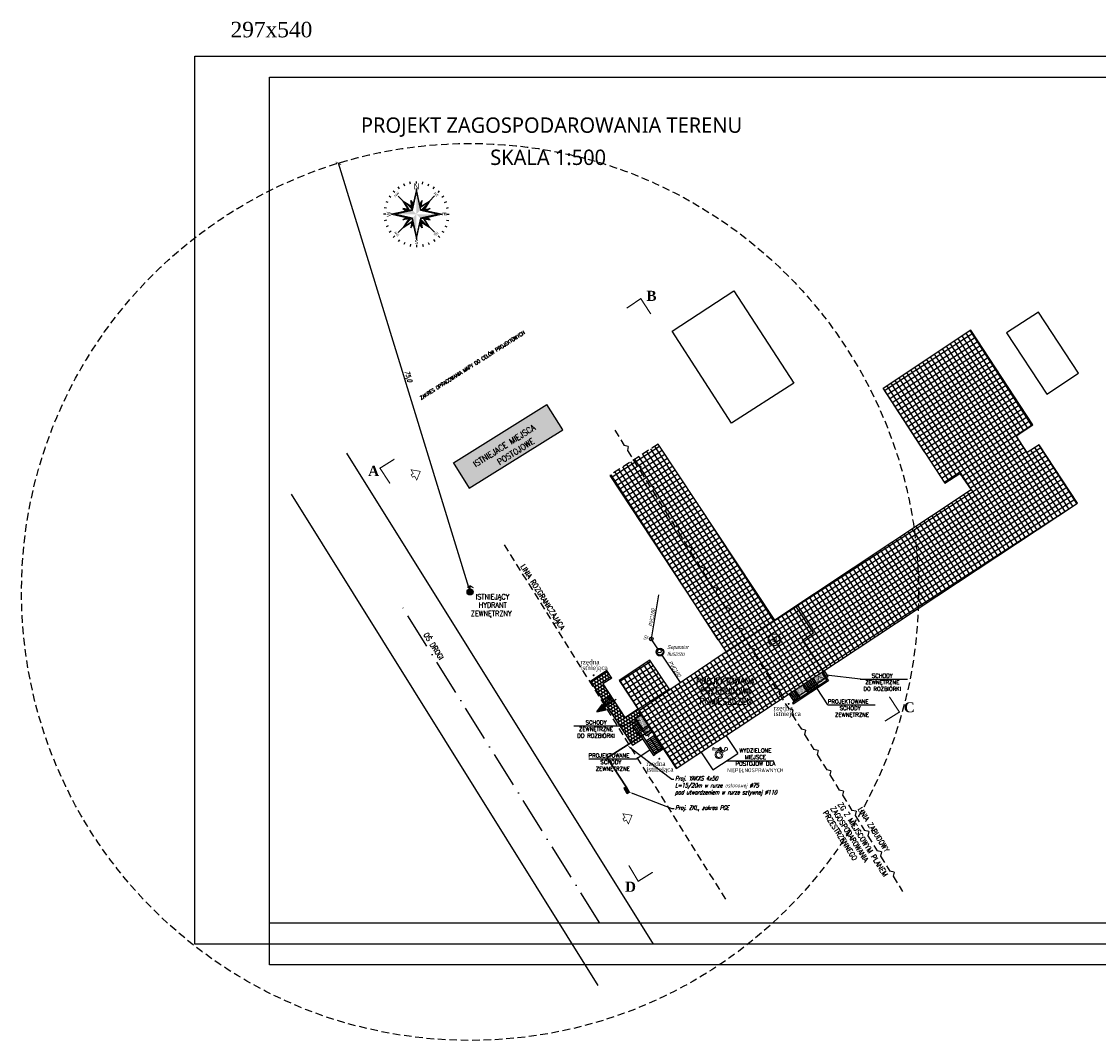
# Model space of a CAD drawing. Header units: millimetres. Extents: x 8403881 to 16807498, y 5682150 to 11364453.
# Tile 1 of 2: x 8403881 to 8404061, y 5682150 to 5682321. Entities that reach past the tile are written whole.
import ezdxf
from ezdxf import colors
from ezdxf.entities.mleader import LeaderData, LeaderLine
from ezdxf.enums import TextEntityAlignment as Align
from ezdxf.lldxf.tags import DXFTag
from ezdxf.math import Vec2, Vec3

# ---------------------------------------------------------------- set-up
doc = ezdxf.new("R2010")
doc.units = ezdxf.units.MM
doc.linetypes.add('ACAD_ISO10W100', pattern=[18, 12, -3, 0, -3])
doc.linetypes.add('DASHED2', pattern=[9.525, 6.35, -3.175])
doc.layers.get('0').update_dxf_attribs({"color": 197})
for name, color, linetype in [('a-biblioteka', 251, 'Continuous'), ('a-opis 1', 1, 'Continuous'), ('a-opis 4', 4, 'Continuous'), ('a-ramka', 6, 'Continuous'), ('a-schody', 3, 'Continuous'), ('a-stolarka okienna', 3, 'Continuous'), ('budynek projektowany', 6, 'Continuous'), ('mapa', 252, 'Continuous'), ('opis 1', 1, 'Continuous'), ('opis 2', 3, 'Continuous'), ('szraf', 8, 'Continuous'), ('teren utwardzony 1', 5, 'Continuous'), ('ZUD kan sanit', 34, 'Continuous'), ('ZUD woda', 150, 'Continuous')]:
    doc.layers.add(name, color=color, linetype=linetype)
doc.layers.add('a-pomocnicza', color=42, linetype='Continuous', plot=False)
doc.layers.add('pomocnicza', color=40, linetype='Continuous', plot=False)
for name, color, linetype, lineweight in [('biblioteka', 4, 'Continuous', 18), ('ele_kabel', 10, 'Continuous', 30), ('opis 4', 4, 'Continuous', 18)]:
    doc.layers.add(name, color=color, linetype=linetype, lineweight=lineweight)
doc.styles.add('APLUS', font='arial.ttf', dxfattribs={"width": 0.6})
doc.styles.add('IREK', font='simplex.shx', dxfattribs={"width": 0.8})
doc.styles.add('PRZEK1', font='times.ttf')
doc.styles.add('PRZEKRÓJ2', font='l_10646.ttf')
doc.styles.get("Standard").update_dxf_attribs({"font": 'romans.shx', "width": 0.7, "oblique": 15})
doc.styles.add('STYLE2', font='timesbd.ttf')
doc.styles.add('STYLE5', font='times.ttf', dxfattribs={"width": 1.2})
tags = doc.linetypes.add('DASHED', pattern=[0.75, 0.5, -0.25]).pattern_tags.tags
tags[6:7] = [DXFTag(74, 4), DXFTag(75, 0), DXFTag(340, '0'), DXFTag(46, 1.0), DXFTag(50, 0.0), DXFTag(44, 0.0), DXFTag(45, 0.0)]
tags[4:5] = [DXFTag(74, 4), DXFTag(75, 0), DXFTag(340, '0'), DXFTag(46, 1.0), DXFTag(50, 0.0), DXFTag(44, 0.0), DXFTag(45, 0.0)]
doc.dimstyles.new('ISO-25', dxfattribs={"dimscale": 0.3, "dimtxt": 2.5, "dimasz": 2.5, "dimexe": 1.25, "dimexo": 0.625, "dimtad": 1, "dimdec": 1, "dimzin": 1, "dimtxsty": 'Standard', "dimblk": 'ARCHTICK', "dimcen": 2.5, "dimadec": 0, "dimazin": 0, "dimtfac": 1, "dimtdec": 1, "dimtmove": 0, "dimatfit": 3, "dimldrblk": 'ARCHTICK', "dimfxl": 1, "dimarcsym": 0})
picture_1 = doc.add_image_def('image1.jpg', size_in_pixel=(4960, 3507))
pattern_1 = [(266.849272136, (0, 0), (0.0924884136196, -0.052788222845), [0, -0.09525])]

# ---------------------------------------------------------------- blocks, each defined once
blk = doc.blocks.new('SYMBOL N')
for p, q in [((0, 232.3), (0, 250)), ((-164.2, 164.3), (-176.7, 176.8)), ((-129.1, 193.2), (-138.9, 207.9)), ((-89.1, 214.5), (-95.9, 230.9)), ((-46, 227.7), (-49.5, 245.1)), ((-30.4, 30.4), (0, 167)), ((0, 186.9), (-29.3, 55.1)), ((0, 186.9), (0, 195.9)), ((29.3, 55), (0, 186.9)), ((0, 167), (30.4, 30.4)), ((45.4, 227.8), (48.8, 245.2)), ((88.7, 214.7), (95.5, 231.1)), ((128.6, 193.5), (138.3, 208.2)), ((164.3, 164.2), (176.8, 176.7)), ((-214.7, 88.7), (-231, 95.5)), ((-193.5, 128.5), (-208.2, 138.3)), ((-100, 100), (-138.1, 138.1)), ((-29.2, 55.1), (-100, 100.1)), ((-100, 100.1), (-55, 29.4)), ((-92.9, 93), (-52.7, 29.9)), ((-35.2, 58.8), (-43.2, 104.4)), ((-43.2, 104.4), (-24.3, 77.4)), ((-31.7, 56.6), (-37.9, 91.4)), ((-37.9, 91.4), (-25.2, 73.4)), ((-37.9, 91.4), (-27, 65.3)), ((-37.8, 91.5), (-27, 65.3)), ((43.4, 104.4), (24.4, 77.5)), ((38, 91.4), (25.3, 73.4)), ((38, 91.4), (27.1, 65.3)), ((38, 91.4), (27.1, 65.2)), ((29.3, 55), (100.1, 100)), ((29.8, 52.8), (93, 93)), ((31.8, 56.6), (38, 91.4)), ((35.3, 58.8), (43.4, 104.4)), ((100.1, 100), (55.1, 29.3)), ((100.1, 100), (138.2, 138.1)), ((193.2, 129.1), (207.9, 138.9)), ((214.5, 89.1), (230.9, 95.9)), ((-232.3, 0), (-250, 0)), ((-227.8, 45.4), (-245.2, 48.8)), ((-186.9, 0), (-195.8, 0)), ((-55, 29.3), (-186.9, 0)), ((-186.9, 0), (-55, -29.3)), ((-167, 0), (-30.4, 30.4)), ((-30.4, -30.4), (-167, 0)), ((-58.8, 35.3), (-104.4, 43.4)), ((-104.4, 43.4), (-77.5, 24.4)), ((-91.4, 38), (-65.3, 27.1)), ((-56.6, 31.8), (-91.4, 38)), ((-91.4, 38), (-73.4, 25.3)), ((-91.4, 38), (-65.2, 27.1)), ((-34, 34), (-55, 29.3)), ((-29.3, 55.1), (-34, 34)), ((34, 34), (29.3, 55)), ((30.4, 30.4), (167, 0)), ((167, 0), (30.4, -30.4)), ((55.1, 29.3), (34, 34)), ((186.9, 0), (55.1, 29.3)), ((55.1, -29.3), (186.9, 0)), ((56.6, 31.7), (91.4, 37.9)), ((58.8, 35.2), (104.4, 43.2)), ((91.4, 37.9), (65.3, 27)), ((91.4, 37.9), (73.4, 25.2)), ((104.4, 43.2), (77.4, 24.3)), ((186.9, 0), (195.9, 0)), ((227.7, 46), (245.1, 49.5)), ((232.3, 0), (250, 0)), ((-227.7, -46), (-245.1, -49.5)), ((-104.4, -43.4), (-77.5, -24.4)), ((-58.8, -35.3), (-104.4, -43.4)), ((-55, -29.3), (-100, -100.1)), ((-100, -100.1), (-29.3, -55.1)), ((-93, -93), (-29.8, -52.8)), ((-91.5, -37.8), (-65.3, -27)), ((-91.4, -38), (-73.4, -25.3)), ((-91.4, -38), (-65.3, -27.1)), ((-56.6, -31.8), (-91.4, -38)), ((-55, -29.3), (-34, -34)), ((-35.2, -58.8), (-43.2, -104.4)), ((-43.2, -104.4), (-24.3, -77.4)), ((-31.7, -56.6), (-37.9, -91.4)), ((-37.9, -91.4), (-27, -65.3)), ((-37.9, -91.4), (-27, -65.3)), ((-37.9, -91.4), (-25.2, -73.4)), ((-34, -34), (-29.3, -55.1)), ((0, -167), (-30.4, -30.4)), ((-29.3, -55.1), (0, -186.9)), ((30.4, -30.4), (0, -167)), ((0, -186.9), (29.3, -55)), ((43.4, -104.4), (24.4, -77.5)), ((38, -91.4), (25.3, -73.4)), ((37.9, -91.4), (27, -65.3)), ((38, -91.4), (27.1, -65.3)), ((29.3, -55), (34, -34)), ((100.1, -100), (29.4, -55)), ((31.8, -56.6), (38, -91.4)), ((34, -34), (55.1, -29.3)), ((35.3, -58.8), (43.4, -104.4)), ((52.9, -29.8), (93.1, -92.9)), ((55.1, -29.3), (100.1, -100)), ((56.6, -31.7), (91.4, -37.9)), ((58.8, -35.2), (104.4, -43.2)), ((91.4, -37.9), (65.3, -27)), ((91.4, -37.9), (73.4, -25.2)), ((104.4, -43.2), (77.4, -24.3)), ((227.9, -45.3), (245.2, -48.7)), ((-214.5, -89.1), (-230.9, -95.9)), ((-193.2, -129.1), (-207.9, -138.9)), ((-100, -100), (-138.1, -138.1)), ((100.1, -100), (138.2, -138.1)), ((193.6, -128.5), (208.3, -138.3)), ((214.8, -88.6), (231.1, -95.4)), ((-164.2, -164.3), (-176.7, -176.8)), ((-128.4, -193.5), (-138.2, -208.2)), ((-88.6, -214.7), (-95.4, -231)), ((-45.3, -227.8), (-48.7, -245.1)), ((0, -186.9), (0, -195.8)), ((0, -232.3), (0, -250)), ((46, -227.7), (49.5, -245.1)), ((89.1, -214.5), (95.9, -230.9)), ((129.1, -193.2), (138.9, -207.9)), ((164.3, -164.3), (176.8, -176.8))]:
    blk.add_line(p, q)
for points in [[(30.4, 30.4), (0, 167), (0, 0)], [(-33.9, 34), (-92.9, 93), (-29.7, 52.8)], [(-25.2, 73.4), (-37.8, 91.5), (-27, 65.3)], [(27.1, 65.2), (38, 91.4), (29.4, 55.1), (31.8, 56.7)], [(34, 34), (52.8, 29.8), (93, 93)], [(-30.4, 30.4), (-167, 0), (0, 0)], [(-65.2, 27.1), (-91.4, 38), (-55.1, 29.4), (-56.6, 31.8)], [(0, -167), (0, 0), (-30.4, -30.4)], [(30.4, -30.4), (167, 0), (0, 0)], [(73.4, 25.2), (91.4, 37.9), (65.3, 27)], [(-34, -34), (-93, -93), (-52.8, -29.8)], [(-73.4, -25.2), (-91.5, -37.8), (-65.3, -27)], [(-27, -65.3), (-37.9, -91.4), (-29.3, -55.1), (-31.7, -56.7)], [(25.2, -73.4), (37.9, -91.4), (27, -65.3)], [(93.1, -92.9), (34, -34), (29.9, -52.7)], [(65.3, -27), (91.4, -37.9), (55.1, -29.3), (56.7, -31.7)]]:
    blk.add_solid(points)
at = {"style": 'APLUS'}
for s, height, rotation, p in [('SW', 18.69, 45, (-149.8, 149.8)), ('NW', 18.69, 315, (149.8, 149.8)), ('S', 29.9, 270, (-211.8, 0)), ('N', 44.9, 270, (211.8, -0.7)), ('SE', 18.69, 135, (-149.8, -149.8)), ('NE', 18.69, 225, (149.8, -149.8)), ('E', 29.9, 180, (0, -211.8))]:
    blk.add_text(s, height=height, rotation=rotation, dxfattribs=at).set_placement(p, align=Align.MIDDLE)
blk.add_text('W', height=29.9, dxfattribs=at).set_placement((0, 211.8), align=Align.MIDDLE)
blk = doc.blocks.new('_ArchTick')
at = {"color": 0, "linetype": 'ByBlock', "const_width": 0.15}
blk.add_lwpolyline([(-0.5, -0.5), (0.5, 0.5)], dxfattribs=at)
blk = doc.blocks.new('*D7')
at = {"layer": 'a-biblioteka', "color": 0, "linetype": 'DASHED', "lineweight": -2, "ltscale": 0.2}
for p, q in [((8403934.34, 5682297.16), (8403934.7, 5682297.27)), ((8403956.37, 5682225.47), (8403956.73, 5682225.58))]:
    blk.add_line(p, q, dxfattribs=at)
at = {"layer": 'a-biblioteka', "color": 0, "lineweight": -2, "ltscale": 0.2}
blk.add_line((8403956.37, 5682225.47), (8403934.34, 5682297.16), dxfattribs=at)
at = {"layer": 'Defpoints', "color": 0, "linetype": 'DASHED2', "ltscale": 0.2}
for p in [(8403934.33, 5682297.16), (8403934.34, 5682297.16), (8403956.36, 5682225.47)]:
    blk.add_point(p, dxfattribs=at)
at = {"layer": 'a-biblioteka', "color": 0, "linetype": 'DASHED2', "lineweight": -2, "ltscale": 0.2, "xscale": 0.75, "yscale": 0.75, "zscale": 0.75}
for p, rotation in [((8403934.34, 5682297.16), 107.0843066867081), ((8403956.37, 5682225.47), 287.084306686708)]:
    blk.add_blockref('_ArchTick', p, dxfattribs=dict(at, rotation=rotation))
at = {"layer": 'a-biblioteka', "color": 0, "linetype": 'DASHED2', "ltscale": 0.2, "insert": (8403945.96, 5682261.5), "char_height": 0.75, "attachment_point": 5, "rotation": 287.0843}
blk.add_mtext('75,0', dxfattribs=at)
blk = doc.blocks.new('A$C5CF132D3')
at = {"layer": 'opis 2', "lineweight": 0}
for p, q in [((1.52, 1.64), (1.6, 2.43)), ((2.01, 2.39), (1.6, 2.43)), ((1.7, 1.5), (1.78, 2.21)), ((1.99, 2.19), (1.78, 2.21)), ((2.01, 2.39), (1.99, 2.19)), ((0.72, 1.35), (1.08, 1.48)), ((0.78, 1.18), (0.72, 1.35)), ((1.15, 0.16), (0.85, 0.99)), ((0.98, 1.23), (1.7, 1.5)), ((1.05, 1.03), (0.98, 1.23)), ((1.05, 1.03), (1.76, 1.29)), ((1.12, 0.84), (1.83, 1.1)), ((1.26, 0.45), (1.12, 0.84)), ((1.29, 1.56), (1.52, 1.64)), ((1.76, 1.29), (1.83, 1.1))]:
    blk.add_line(p, q, dxfattribs=at)
for centre, major_axis, start_param, end_param in [((0.65, 1.6), (0.598, -0.245), 0.319502, 5.425552), ((0.65, 1.6), (0.413, -0.169), 0.109339, 5.414846), ((1.38, 0.24), (0.226, -0.092), 3.878631, 8.771561)]:
    blk.add_ellipse(centre, major_axis=major_axis, ratio=1, start_param=start_param, end_param=end_param, dxfattribs=at)

msp = doc.modelspace()

# ---------------------------------------------------------------- hatches: boundary and pattern name
at = {"layer": 'ele_kabel'}
h = msp.add_hatch(color=256, dxfattribs=at)
h.dxf.hatch_style = 1
h.paths.add_polyline_path([(8403982.12, 5682192.66), (8403982.65, 5682191.78), (8403982.98, 5682191.98), (8403982.45, 5682192.86)])
at = {"layer": 'mapa'}
h = msp.add_hatch(dxfattribs=at)
h.set_pattern_fill('DOTS', color=256, scale=0.1, style=0)
h.paths.add_polyline_path([(8403953.57, 5682247.08), (8403956.21, 5682242.84), (8403971.86, 5682252.56), (8403969.23, 5682256.81)])
at = {"layer": 'opis 4'}
for points in [[(8403976.85, 5682211.56, 1), (8403977.2, 5682211.54, 1)], [(8404009.47, 5682206.77, 1), (8404009.82, 5682206.75, 1)], [(8403987.84, 5682197.58, 1), (8403988.19, 5682197.56, 1)]]:
    msp.add_hatch(color=256, dxfattribs=at).paths.add_polyline_path(points)
at = {"layer": 'szraf'}
h = msp.add_hatch(dxfattribs=at)
h.set_pattern_fill('NET', color=256, scale=0.25, angle=33, style=0)
h.paths.add_polyline_path([(8403986.4, 5682214.05), (8403981.28, 5682210.64), (8403984.63, 5682205.59), (8403984.75, 5682205.67), (8403989.75, 5682209.08)])
h.paths.add_polyline_path([(8403997.49, 5682225.39), (8403997.65, 5682226.08), (8403996.95, 5682226.24), (8403995.37, 5682228.78), (8403995.53, 5682229.47), (8403994.84, 5682229.63), (8403993.25, 5682232.17), (8403993.41, 5682232.87), (8403992.72, 5682233.02), (8403991.14, 5682235.56), (8403991.3, 5682236.26), (8403990.61, 5682236.41), (8403989.02, 5682238.95), (8403989.18, 5682239.65), (8403988.49, 5682239.8), (8403986.91, 5682242.34), (8403987.07, 5682243.04), (8403986.37, 5682243.19), (8403984.79, 5682245.73), (8403984.95, 5682246.43), (8403984.26, 5682246.58), (8403983.68, 5682247.51), (8403979.72, 5682244.94), (8403999.2, 5682215.45), (8404002.38, 5682217.55), (8404001.72, 5682218.61), (8404001.88, 5682219.3), (8404001.19, 5682219.46), (8403999.6, 5682222), (8403999.76, 5682222.69), (8403999.07, 5682222.85)])
h.paths.add_polyline_path([(8403987.83, 5682250.2), (8403983.68, 5682247.51), (8403984.26, 5682246.58), (8403984.95, 5682246.43), (8403984.79, 5682245.73), (8403986.37, 5682243.19), (8403987.07, 5682243.04), (8403986.91, 5682242.34), (8403988.49, 5682239.8), (8403989.18, 5682239.65), (8403989.02, 5682238.95), (8403990.61, 5682236.41), (8403991.3, 5682236.26), (8403991.14, 5682235.56), (8403992.72, 5682233.02), (8403993.41, 5682232.87), (8403993.25, 5682232.17), (8403994.84, 5682229.63), (8403995.53, 5682229.47), (8403995.37, 5682228.78), (8403996.95, 5682226.24), (8403997.65, 5682226.08), (8403997.49, 5682225.39), (8403999.07, 5682222.85), (8403999.76, 5682222.69), (8403999.6, 5682222), (8404001.19, 5682219.46), (8404001.88, 5682219.3), (8404001.72, 5682218.61), (8404002.38, 5682217.55), (8404007.28, 5682220.79)])
h.paths.add_polyline_path([(8404057.94, 5682240.32), (8404051.51, 5682250.08), (8404049.52, 5682248.79), (8404047.69, 5682251.55), (8404050.47, 5682253.42), (8404040.11, 5682269.26), (8404025.43, 5682259.51), (8404035.76, 5682243.67), (8404038.26, 5682245.3), (8404040.15, 5682242.53), (8404010.9, 5682223.14), (8404013.78, 5682218.62), (8404011.98, 5682217.42), (8404015.41, 5682212.22)])
h = msp.add_hatch(dxfattribs=at)
h.set_pattern_fill('NET', color=230, scale=0.25, angle=33, style=0)
h.paths.add_polyline_path([(8404015.45, 5682212.26), (8404012.01, 5682217.46), (8404013.82, 5682218.65), (8404010.94, 5682223.17), (8404007.32, 5682220.83), (8403999.24, 5682215.48), (8403989.81, 5682209.09), (8403984.55, 5682205.54), (8403990.86, 5682196)])
h = msp.add_hatch(dxfattribs=at)
h.set_pattern_fill('AR-B88', color=256, scale=0.0025, angle=33, style=0)
h.set_pattern_definition([(33, (0, 0), (-0.276676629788, 0.426044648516), []), (123, (0, 0), (-0.489698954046, 0.2877063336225), [0.508, -0.508])])
h.paths.add_polyline_path([(8403983.9, 5682204.37), (8403984.85, 5682204.99), (8403984.51, 5682205.51), (8403984.63, 5682205.59), (8403984.42, 5682205.91), (8403982.27, 5682204.48), (8403978.57, 5682210.08), (8403980.07, 5682211.06), (8403979.25, 5682212.31), (8403976.48, 5682210.52), (8403983.54, 5682199.83), (8403985.21, 5682200.93), (8403984.57, 5682201.91), (8403984.35, 5682201.76), (8403983.63, 5682202.86), (8403983.56, 5682202.96), (8403984.44, 5682203.55)])
h = msp.add_hatch(dxfattribs=at)
h.set_pattern_fill('DOTS', color=32, scale=0.06, angle=-93.1507, style=0)
h.set_pattern_definition(pattern_1)
h.paths.add_polyline_path([(8404016.24, 5682211.38), (8404015.6, 5682212.35), (8404010.5, 5682208.98), (8404011.17, 5682207.98)])
h = msp.add_hatch(color=256, dxfattribs=at)
h.dxf.hatch_style = 1
h.paths.add_polyline_path([(8403977.57, 5682205.45), (8403979.1, 5682205.76), (8403978.53, 5682206.69)])
h = msp.add_hatch(dxfattribs=at)
h.set_pattern_fill('DOTS', color=32, scale=0.06, angle=-93.1507, style=0)
h.set_pattern_definition(pattern_1)
h.paths.add_polyline_path([(8403984.85, 5682204.99), (8403983.9, 5682204.37), (8403984.44, 5682203.55), (8403985.88, 5682201.42), (8403986.8, 5682202.05)])
at = {"layer": 'ZUD woda', "linetype": 'Continuous'}
h = msp.add_hatch(color=256, dxfattribs=at)
h.dxf.hatch_style = 1
edge = h.paths.add_edge_path()
edge.add_ellipse((8403956.36, 5682225.47), major_axis=(-0.354, 0.354), ratio=1, start_angle=0, end_angle=360)

# ---------------------------------------------------------------- linework, layer by layer
at = {"layer": 'a-biblioteka', "linetype": 'DASHED2', "ltscale": 0.2}
msp.add_circle((8403956.36, 5682225.47), 75, dxfattribs=at)
at = {"layer": 'a-ramka', "color": 7, "ltscale": 0.5}
for points in [[(8403910.33, 5682315.06), (8404180.33, 5682315.06), (8404180.33, 5682166.56), (8403910.33, 5682166.56)], [(8403922.83, 5682311.56), (8404176.83, 5682311.56), (8404176.83, 5682170.06), (8403922.83, 5682170.06)]]:
    msp.add_lwpolyline(points, close=True, dxfattribs=at)
at = {"layer": 'a-schody'}
for p, q in [((8404011.95, 5682209.94), (8404012.83, 5682208.6)), ((8404012.2, 5682210.1), (8404013.03, 5682208.85)), ((8404012.39, 5682209.27), (8404012.2, 5682210.1)), ((8404014.14, 5682210.43), (8404012.39, 5682209.27)), ((8404012.45, 5682210.27), (8404013.28, 5682209.01)), ((8404012.7, 5682210.43), (8404013.53, 5682209.18)), ((8404012.95, 5682210.6), (8404013.78, 5682209.34)), ((8404013.2, 5682210.76), (8404014.03, 5682209.51)), ((8404013.45, 5682210.93), (8404014.28, 5682209.68)), ((8404013.7, 5682211.09), (8404014.58, 5682209.76)), ((8404014.3, 5682209.63), (8404014.33, 5682209.59)), ((8404009.68, 5682208.44), (8404010.56, 5682207.1)), ((8404009.93, 5682208.6), (8404010.76, 5682207.35)), ((8404010.12, 5682207.77), (8404009.93, 5682208.6)), ((8404011.12, 5682208.43), (8404010.12, 5682207.77)), ((8404010.12, 5682207.77), (8404010.81, 5682207.27)), ((8404010.18, 5682208.77), (8404011.01, 5682207.52)), ((8404010.43, 5682208.93), (8404011.26, 5682207.68)), ((8404010.68, 5682209.1), (8404011.56, 5682207.76)), ((8404012.39, 5682209.27), (8404013.07, 5682208.76)), ((8404013.05, 5682208.81), (8404013.08, 5682208.77)), ((8404013.3, 5682208.97), (8404013.33, 5682208.93)), ((8404013.55, 5682209.14), (8404013.58, 5682209.1)), ((8404013.8, 5682209.3), (8404013.83, 5682209.26)), ((8404014.05, 5682209.47), (8404014.08, 5682209.43)), ((8404010.78, 5682207.31), (8404010.81, 5682207.27)), ((8404011.03, 5682207.47), (8404011.06, 5682207.43)), ((8404011.28, 5682207.64), (8404011.31, 5682207.6)), ((8403987.19, 5682201.46), (8403985.77, 5682200.52)), ((8403987.27, 5682201.15), (8403985.94, 5682200.27)), ((8403987.44, 5682200.9), (8403986.1, 5682200.02)), ((8403987.6, 5682200.65), (8403986.27, 5682199.77)), ((8403986.48, 5682200.99), (8403987.97, 5682198.73)), ((8403987.36, 5682201.21), (8403987.32, 5682201.18)), ((8403987.52, 5682200.96), (8403987.48, 5682200.93)), ((8403987.69, 5682200.7), (8403987.65, 5682200.68)), ((8403987.77, 5682200.4), (8403986.43, 5682199.52)), ((8403987.93, 5682200.15), (8403986.6, 5682199.27)), ((8403988.1, 5682199.9), (8403986.77, 5682199.02)), ((8403988.27, 5682199.65), (8403986.93, 5682198.77)), ((8403988.43, 5682199.4), (8403987.1, 5682198.52)), ((8403987.97, 5682198.73), (8403987.1, 5682198.52)), ((8403988.68, 5682199.2), (8403987.26, 5682198.27)), ((8403987.85, 5682200.45), (8403987.81, 5682200.43)), ((8403988.51, 5682199.45), (8403987.97, 5682198.73)), ((8403988.02, 5682200.2), (8403987.98, 5682200.18)), ((8403988.18, 5682199.95), (8403988.14, 5682199.93)), ((8403988.35, 5682199.7), (8403988.31, 5682199.68)), ((8403988.51, 5682199.45), (8403988.47, 5682199.43))]:
    msp.add_line(p, q, dxfattribs=at)
for points in [[(8404014.55, 5682209.8), (8404012.8, 5682208.64), (8404012.77, 5682208.68), (8404014.53, 5682209.84)], [(8404011.53, 5682207.8), (8404010.53, 5682207.14), (8404010.51, 5682207.18), (8404011.51, 5682207.85)], [(8403987.15, 5682201.43), (8403987.11, 5682201.4), (8403988.6, 5682199.15), (8403988.64, 5682199.18)]]:
    msp.add_lwpolyline(points, close=True, dxfattribs=at)
at = {"layer": 'a-stolarka okienna', "linetype": 'DASHED', "lineweight": 25, "ltscale": 20}
for p, q in [((8403983.9, 5682204.37), (8403984.85, 5682204.99)), ((8403984.44, 5682203.55), (8403983.9, 5682204.37)), ((8403984.1, 5682204.33), (8403984.93, 5682204.88)), ((8403985.29, 5682202.52), (8403984.1, 5682204.33)), ((8403984.44, 5682203.55), (8403983.56, 5682202.96)), ((8403983.63, 5682202.86), (8403983.56, 5682202.96)), ((8403984.63, 5682203.52), (8403983.63, 5682202.86)), ((8403983.63, 5682202.86), (8403984.35, 5682201.76)), ((8403983.88, 5682203.03), (8403984.54, 5682202.03)), ((8403983.96, 5682202.36), (8403984.96, 5682203.02)), ((8403984.13, 5682203.19), (8403984.79, 5682202.19)), ((8403984.38, 5682203.36), (8403985.04, 5682202.36)), ((8403984.96, 5682203.02), (8403984.38, 5682203.36)), ((8403984.96, 5682203.02), (8403985.04, 5682202.36)), ((8403984.5, 5682202.01), (8403984.29, 5682201.86)), ((8403984.57, 5682201.91), (8403984.35, 5682201.76))]:
    msp.add_line(p, q, dxfattribs=at)
at = {"layer": 'biblioteka', "color": 6, "const_width": 0.115}
for points in [[(8403946.74, 5682244.65), (8403947.09, 5682244.84), (8403947.45, 5682244.2), (8403948.04, 5682245.64), (8403946.51, 5682245.9), (8403946.86, 5682245.26), (8403946.51, 5682245.07)], [(8404015.29, 5682210.6), (8404015.15, 5682210.8), (8404015.52, 5682211.04), (8404014.62, 5682211.32), (8404014.54, 5682210.38), (8404014.91, 5682210.63), (8404015.04, 5682210.43)], [(8403985.79, 5682201.47), (8403985.99, 5682201.6), (8403986.23, 5682201.24), (8403986.51, 5682202.14), (8403985.57, 5682202.21), (8403985.82, 5682201.85), (8403985.62, 5682201.71)], [(8403982.15, 5682187.13), (8403982.5, 5682187.32), (8403982.85, 5682186.68), (8403983.45, 5682188.12), (8403981.92, 5682188.38), (8403982.27, 5682187.74), (8403981.92, 5682187.55)]]:
    msp.add_lwpolyline(points, close=True, dxfattribs=at)
at = {"layer": 'budynek projektowany'}
for p, q in [((8403990.15, 5682269.09), (8404000.49, 5682275.85)), ((8404000.49, 5682275.85), (8404010.5, 5682260.4)), ((8404051.4, 5682272.24), (8404046.06, 5682268.81)), ((8404058.1, 5682262.06), (8404051.4, 5682272.24)), ((8404000.09, 5682253.67), (8403990.15, 5682269.09)), ((8404040.11, 5682269.26), (8404025.43, 5682259.51)), ((8404050.47, 5682253.42), (8404040.11, 5682269.26)), ((8404046.06, 5682268.81), (8404052.81, 5682258.57)), ((8404052.81, 5682258.57), (8404058.1, 5682262.06)), ((8404010.5, 5682260.4), (8404000.09, 5682253.67)), ((8404025.43, 5682259.51), (8404035.76, 5682243.67)), ((8404047.69, 5682251.55), (8404050.47, 5682253.42)), ((8404049.52, 5682248.79), (8404047.69, 5682251.55)), ((8404007.31, 5682220.75), (8403987.83, 5682250.2)), ((8404051.51, 5682250.08), (8404049.52, 5682248.79)), ((8404057.94, 5682240.32), (8404051.51, 5682250.08)), ((8403979.72, 5682244.94), (8403999.2, 5682215.45)), ((8404035.76, 5682243.67), (8404038.26, 5682245.3)), ((8404038.26, 5682245.3), (8404040.15, 5682242.53)), ((8404040.15, 5682242.53), (8404007.31, 5682220.75)), ((8403990.81, 5682195.97), (8404057.94, 5682240.32)), ((8404013.78, 5682218.62), (8404010.86, 5682223.11)), ((8404007.31, 5682220.75), (8403999.2, 5682215.45)), ((8404011.98, 5682217.42), (8404013.78, 5682218.62)), ((8404015.41, 5682212.22), (8404011.98, 5682217.42)), ((8403999.2, 5682215.45), (8403989.75, 5682209.08)), ((8403986.4, 5682214.05), (8403981.28, 5682210.64)), ((8403989.75, 5682209.08), (8403986.4, 5682214.05)), ((8403981.28, 5682210.64), (8403984.63, 5682205.59)), ((8403989.75, 5682209.08), (8403984.63, 5682205.59)), ((8403984.63, 5682205.59), (8403984.51, 5682205.51)), ((8403984.51, 5682205.51), (8403990.81, 5682195.97))]:
    msp.add_line(p, q, dxfattribs=at)
at = {"layer": 'ele_kabel', "linetype": 'DASHED'}
msp.add_lwpolyline([(8403986.59, 5682202.37), (8403979.32, 5682197.72), (8403982.45, 5682192.86)], dxfattribs=at)
at = {"layer": 'ele_kabel'}
msp.add_lwpolyline([(8403982.45, 5682192.86), (8403982.98, 5682191.98), (8403982.65, 5682191.78), (8403982.12, 5682192.66)], close=True, dxfattribs=at)
at = {"layer": 'opis 1', "const_width": 0.2}
for points in [[(8403982.56, 5682272.93), (8403984.92, 5682274.52), (8403986.59, 5682271.95)], [(8403943.72, 5682247.68), (8403941.3, 5682246.17), (8403942.98, 5682243.6)], [(8404025.73, 5682203.86), (8404028.16, 5682205.38), (8404026.48, 5682207.95)], [(8403986.91, 5682178.6), (8403984.49, 5682177.09), (8403982.91, 5682179.73)]]:
    msp.add_lwpolyline(points, dxfattribs=at)
at = {"layer": 'opis 1'}
msp.add_circle((8404007.25, 5682217.47), 1, dxfattribs=at)
at = {"layer": 'opis 2', "color": 14, "linetype": 'DASHED2', "ltscale": 0.2}
for p, q in [((8403980.55, 5682252.52), (8403982.14, 5682249.98)), ((8403987.83, 5682250.2), (8403979.72, 5682244.94)), ((8403982.83, 5682249.82), (8403982.14, 5682249.98)), ((8403982.83, 5682249.82), (8403982.67, 5682249.12)), ((8403982.67, 5682249.12), (8403984.26, 5682246.58)), ((8403984.95, 5682246.43), (8403984.26, 5682246.58)), ((8403984.95, 5682246.43), (8403984.79, 5682245.73)), ((8403984.79, 5682245.73), (8403986.37, 5682243.19)), ((8403987.07, 5682243.04), (8403986.37, 5682243.19)), ((8403987.07, 5682243.04), (8403986.91, 5682242.34)), ((8403986.91, 5682242.34), (8403988.49, 5682239.8)), ((8403989.18, 5682239.65), (8403988.49, 5682239.8)), ((8403989.18, 5682239.65), (8403989.02, 5682238.95)), ((8403989.02, 5682238.95), (8403990.61, 5682236.41)), ((8403991.3, 5682236.26), (8403990.61, 5682236.41)), ((8403991.3, 5682236.26), (8403991.14, 5682235.56)), ((8403991.14, 5682235.56), (8403992.72, 5682233.02)), ((8403999.12, 5682174.1), (8403961.86, 5682233.79)), ((8403993.41, 5682232.87), (8403992.72, 5682233.02)), ((8403993.41, 5682232.87), (8403993.25, 5682232.17)), ((8403993.25, 5682232.17), (8403994.84, 5682229.63)), ((8403995.53, 5682229.47), (8403994.84, 5682229.63)), ((8403995.53, 5682229.47), (8403995.37, 5682228.78)), ((8403995.37, 5682228.78), (8403996.95, 5682226.24)), ((8403997.65, 5682226.08), (8403996.95, 5682226.24)), ((8403997.65, 5682226.08), (8403997.49, 5682225.39)), ((8403997.49, 5682225.39), (8403999.07, 5682222.85)), ((8403999.76, 5682222.69), (8403999.07, 5682222.85)), ((8403999.76, 5682222.69), (8403999.6, 5682222)), ((8403999.6, 5682222), (8404001.19, 5682219.46)), ((8404001.88, 5682219.3), (8404001.19, 5682219.46)), ((8404001.88, 5682219.3), (8404001.72, 5682218.61)), ((8404001.72, 5682218.61), (8404003.3, 5682216.07)), ((8404004, 5682215.91), (8404003.3, 5682216.07)), ((8404004, 5682215.91), (8404003.83, 5682215.22)), ((8404003.83, 5682215.22), (8404005.42, 5682212.68)), ((8404006.11, 5682212.52), (8404005.42, 5682212.68)), ((8404006.11, 5682212.52), (8404005.95, 5682211.83)), ((8404005.95, 5682211.83), (8404007.53, 5682209.29)), ((8404008.23, 5682209.13), (8404007.53, 5682209.29)), ((8404008.23, 5682209.13), (8404008.07, 5682208.44)), ((8404008.07, 5682208.44), (8404009.65, 5682205.9)), ((8404010.34, 5682205.74), (8404009.65, 5682205.9)), ((8404010.34, 5682205.74), (8404010.18, 5682205.05)), ((8404010.18, 5682205.05), (8404011.77, 5682202.51)), ((8404012.46, 5682202.35), (8404011.77, 5682202.51)), ((8404012.46, 5682202.35), (8404012.3, 5682201.66)), ((8404012.3, 5682201.66), (8404013.88, 5682199.12)), ((8404014.58, 5682198.96), (8404013.88, 5682199.12)), ((8404014.58, 5682198.96), (8404014.42, 5682198.27)), ((8404014.42, 5682198.27), (8404016, 5682195.73)), ((8404016.69, 5682195.57), (8404016, 5682195.73)), ((8404016.69, 5682195.57), (8404016.53, 5682194.88)), ((8404016.53, 5682194.88), (8404018.11, 5682192.34)), ((8404018.81, 5682192.18), (8404018.11, 5682192.34)), ((8404018.81, 5682192.18), (8404018.65, 5682191.49)), ((8404018.65, 5682191.49), (8404020.23, 5682188.95)), ((8404020.92, 5682188.79), (8404020.23, 5682188.95)), ((8404020.92, 5682188.79), (8404020.76, 5682188.1)), ((8404020.76, 5682188.1), (8404022.35, 5682185.56)), ((8404023.04, 5682185.4), (8404022.35, 5682185.56)), ((8404023.04, 5682185.4), (8404022.88, 5682184.71)), ((8404022.88, 5682184.71), (8404024.46, 5682182.17)), ((8404025.16, 5682182.01), (8404024.46, 5682182.17)), ((8404025.16, 5682182.01), (8404025, 5682181.31)), ((8404025, 5682181.31), (8404026.58, 5682178.78)), ((8404027.27, 5682178.62), (8404026.58, 5682178.78)), ((8404027.27, 5682178.62), (8404027.11, 5682177.92)), ((8404027.11, 5682177.92), (8404028.7, 5682175.39))]:
    msp.add_line(p, q, dxfattribs=at)
at = {"layer": 'opis 2'}
for p, q in [((8403977.57, 5682205.45), (8403978.53, 5682206.69)), ((8403978.53, 5682206.69), (8403979.1, 5682205.76)), ((8403980.8, 5682207.46), (8403978.82, 5682206.22)), ((8403977.57, 5682205.45), (8403979.1, 5682205.76))]:
    msp.add_line(p, q, dxfattribs=at)
at = {"layer": 'pomocnicza'}
for p, q in [((8403987.05, 5682166.56), (8403935.78, 5682248.7)), ((8403977.76, 5682159.65), (8403926.49, 5682241.8))]:
    msp.add_line(p, q, dxfattribs=at)
at = {"layer": 'szraf', "color": 3, "linetype": 'ACAD_ISO10W100', "ltscale": 0.5}
msp.add_line((8403978.07, 5682170.06), (8403944.9, 5682223.2), dxfattribs=at)
at = {"layer": 'szraf', "color": 32}
for p, q in [((8404011.17, 5682207.98), (8404016.24, 5682211.38)), ((8404016.24, 5682211.38), (8404015.6, 5682212.35)), ((8404010.5, 5682208.98), (8404011.17, 5682207.98)), ((8403985.88, 5682201.42), (8403984.44, 5682203.55)), ((8403986.8, 5682202.05), (8403985.88, 5682201.42))]:
    msp.add_line(p, q, dxfattribs=at)
at = {"layer": 'szraf', "color": 230}
for p, q in [((8404021.64, 5682210.9), (8404015.9, 5682211.58)), ((8404021.61, 5682210.9), (8404029.52, 5682210.9)), ((8404016.22, 5682206.58), (8404014.39, 5682209.34)), ((8404016.22, 5682206.58), (8404024.13, 5682206.58)), ((8403981.66, 5682203.07), (8403984.82, 5682204.11)), ((8403973.74, 5682203.07), (8403981.66, 5682203.07)), ((8403984.14, 5682197.55), (8403986.44, 5682199.07)), ((8403976.23, 5682197.55), (8403984.14, 5682197.55)), ((8403999.23, 5682197.25), (8404007.14, 5682197.25))]:
    msp.add_line(p, q, dxfattribs=at)
at = {"layer": 'teren utwardzony 1', "linetype": 'DASHED', "ltscale": 2}
for p, q in [((8403953.57, 5682247.08), (8403969.23, 5682256.81)), ((8403971.86, 5682252.56), (8403969.23, 5682256.81)), ((8403956.21, 5682242.84), (8403971.86, 5682252.56)), ((8403953.56, 5682247.09), (8403956.2, 5682242.84)), ((8403999.16, 5682201.49), (8404001.14, 5682198.48)), ((8403994.98, 5682198.73), (8403996.97, 5682195.73)), ((8403996.97, 5682195.73), (8404001.14, 5682198.48))]:
    msp.add_line(p, q, dxfattribs=at)
at = {"layer": 'teren utwardzony 1'}
for p, q in [((8403979.25, 5682212.31), (8403976.48, 5682210.52)), ((8403980.07, 5682211.06), (8403979.25, 5682212.31)), ((8404015.12, 5682212.03), (8404016, 5682210.69)), ((8404015.32, 5682212.16), (8404016.33, 5682210.63)), ((8403976.48, 5682210.52), (8403983.54, 5682199.83)), ((8403980.07, 5682211.06), (8403978.57, 5682210.08)), ((8403978.57, 5682210.08), (8403982.27, 5682204.48)), ((8404016, 5682210.69), (8404010.27, 5682206.91)), ((8404016.33, 5682210.63), (8404010.4, 5682206.71)), ((8403982.27, 5682204.48), (8403984.42, 5682205.91)), ((8404010.27, 5682206.91), (8404010.4, 5682206.71)), ((8403986.12, 5682203.07), (8403984.5, 5682202.01)), ((8403986.25, 5682202.87), (8403984.64, 5682201.81)), ((8403983.54, 5682199.83), (8403985.21, 5682200.93)), ((8403984.5, 5682202.01), (8403987.06, 5682198.13)), ((8403984.84, 5682201.94), (8403987.26, 5682198.27)), ((8403987.06, 5682198.13), (8403987.26, 5682198.27))]:
    msp.add_line(p, q, dxfattribs=at)
at = {"layer": 'ZUD kan sanit'}
for p, q in [((8403987.88, 5682224.97), (8403986.66, 5682217.61)), ((8403987.77, 5682215.96), (8403986.66, 5682217.61)), ((8403991.57, 5682210.31), (8403988.5, 5682214.88))]:
    msp.add_line(p, q, dxfattribs=at)
for centre, radius in [((8403986.66, 5682217.61), 0.3), ((8403988.14, 5682215.41), 0.65), ((8403988.14, 5682215.41), 0.5), ((8403988.03, 5682215.58), 0.3)]:
    msp.add_circle(centre, radius, dxfattribs=at)
at = {"layer": 'ZUD woda', "linetype": 'Continuous'}
for p, q in [((8403956.39, 5682226.47), (8403955.88, 5682226.23)), ((8403956.37, 5682225.97), (8403956.39, 5682226.47)), ((8403956.39, 5682226.47), (8403956.88, 5682226.2))]:
    msp.add_line(p, q, dxfattribs=at)
msp.add_ellipse((8403956.36, 5682225.47), major_axis=(-0.354, 0.354), ratio=1, start_param=2.356194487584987, end_param=8.639379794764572, dxfattribs=at)

# ---------------------------------------------------------------- block references
at = {"layer": 'a-biblioteka', "xscale": 0.02198400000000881, "yscale": 0.02198400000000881, "zscale": 0.02198400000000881, "rotation": 90.11089686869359}
msp.add_blockref('SYMBOL N', (8403947.4, 5682288.64), dxfattribs=at)
at = {"layer": 'opis 2', "rotation": 101.1302737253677}
msp.add_blockref('A$C5CF132D3', (8403999.67, 5682197.91), dxfattribs=at)

# ---------------------------------------------------------------- texts
at = {"layer": 'a-opis 1', "style": 'IREK', "width": 0.9}
msp.add_text('III', height=0.799, dxfattribs=at).set_placement((8404006.92, 5682217.13))
at = {"layer": 'a-opis 4', "style": 'IREK', "width": 0.9}
msp.add_text('ZAKRES OPRACOWANIA MAPY DO CELÓW PROJEKTOWYCH', height=0.605, rotation=32.4957, dxfattribs=at).set_placement((8403948.21, 5682257.58))
at = {"layer": 'a-pomocnicza', "style": 'PRZEK1'}
msp.add_text('297x540', height=2.587, dxfattribs=at).set_placement((8403916.31, 5682318.22))
at = {"layer": 'opis 1', "ltscale": 2, "style": 'PRZEKRÓJ2'}
msp.add_text('PROJEKT ZAGOSPODAROWANIA TERENU', height=2.5701, dxfattribs=at).set_placement((8403938.11, 5682302.25))
msp.add_text('SKALA 1:500', height=2.5701, dxfattribs=at).set_placement((8403969.42, 5682296.87), align=Align.CENTER)
at = {"layer": 'opis 1', "style": 'STYLE2'}
for s, p in [('B', (8403985.85, 5682274.15)), ('A', (8403939.32, 5682244.88)), ('C', (8404028.9, 5682205.34)), ('D', (8403982.27, 5682175.34))]:
    msp.add_text(s, height=1.68, dxfattribs=at).set_placement(p)
at = {"layer": 'opis 1', "color": 162, "style": 'IREK', "width": 0.9}
for s, height, p in [('PROJEKTOWANA', 1.0542, (8403994.17, 5682210.04)), ('POMIESZCZEŃ', 1.0542, (8403994.72, 5682206.67)), ('PRZEBUDOWA', 1.054, (8403994.85, 5682208.37))]:
    msp.add_text(s, height=height, dxfattribs=at).set_placement(p)
at = {"layer": 'opis 2', "ltscale": 0.5, "style": 'IREK', "width": 0.9}
for s, p in [('ISTNIEJACE MIEJSCA ', (8403957.31, 5682246.32)), ('POSTOJOWE', (8403961.32, 5682246.67))]:
    msp.add_text(s, height=1, rotation=32.2153, dxfattribs=at).set_placement(p)
at = {"layer": 'opis 2', "color": 14, "linetype": 'DASHED2', "ltscale": 0.1, "style": 'IREK', "width": 0.9}
for s, height, p in [('LINIA ROZGRANICZAJĄCA', 0.8785, (8403964.76, 5682229.74)), ('OŚ DROGI', 0.878, (8403948.54, 5682218.34)), ('ZG Z MIEJSCOWYM PLANEM ', 0.8785, (8404017.83, 5682189.96)), ('PRZESTRZENNEGO', 0.8785, (8404015.33, 5682188.55)), ('ZAGOSPODAROWANIA ', 0.8785, (8404016.6, 5682189.27)), ('LINIA ZABUDOWY', 0.8785, (8404021.17, 5682189.14))]:
    msp.add_text(s, height=height, rotation=302.3415, dxfattribs=at).set_placement(p)
at = {"layer": 'opis 2', "style": 'IREK', "width": 0.9}
msp.add_text('2%%%', height=0.726, rotation=31.8531, dxfattribs=at).set_placement((8403979.15, 5682206.83))
at = {"layer": 'opis 4', "style": 'STYLE5'}
for s, p in [('rzędna ', (8403974.81, 5682213.36)), ('istniejąca', (8403974.83, 5682212.4)), ('rzędna ', (8404007.12, 5682205.68)), ('istniejąca', (8404007.14, 5682204.72)), ('rzędna ', (8403985.84, 5682196.38)), ('istniejąca', (8403985.85, 5682195.42))]:
    msp.add_text(s, height=0.789, dxfattribs=at).set_placement(p)
at = {"layer": 'szraf', "color": 230, "char_height": 0.66, "width": 8.7829, "attachment_point": 1, "style": 'IREK'}
for s, insert in [('\\pxqc;{\\W1;SCHODY ZEWNĘTRZNE\\PDO ROZBIÓRKI}', (8404020.91, 5682211.79)), ('\\pxi-3,l4,ql,t4;{\\W1;PROJEKTOWANE SCHODY \\P\\pqc;ZEWNĘTRZNE}', (8404015.53, 5682207.47)), ('\\pxqc;{\\W1;SCHODY ZEWNĘTRZNE\\PDO ROZBIÓRKI}', (8403973.05, 5682203.96)), ('\\pxi1.6822e-016,l1,qc,t1;{\\W1;WYDZIELONE MIEJSCE POSTOJOW DLA NIEPEŁNOSPRAWNYCH}', (8403999.36, 5682199.29)), ('\\pxi-3,l4,ql,t4;{\\W1;PROJEKTOWANE SCHODY \\P\\pqc;ZEWNĘTRZNE}', (8403975.53, 5682198.44))]:
    msp.add_mtext(s, dxfattribs=dict(at, insert=insert))
at = {"layer": 'ZUD kan sanit', "char_height": 0.66, "width": 2.2379, "attachment_point": 1}
for insert, rotation in [((8403986.21, 5682219.73), 80.5275), ((8403990, 5682214.05), 303.9586)]:
    msp.add_mtext('{\\fArial|b0|i0|c238|p34;PVC160}', dxfattribs=dict(at, insert=insert, rotation=rotation))
for s, insert in [('{\\fArial|b0|i0|c238|p34;Sr}', (8403985.3, 5682218.2)), ('{\\fArial|b0|i0|c238|p34;Separator\\Ptłuszczu}', (8403989.32, 5682216.57))]:
    msp.add_mtext(s, dxfattribs=dict(at, insert=insert))
at = {"layer": 'ZUD woda', "linetype": 'Continuous', "style": 'IREK', "width": 0.9}
for s, p in [('ISTNIEJĄCY', (8403957.3, 5682224.23)), ('ZEWNĘTRZNY', (8403956.5, 5682221.43)), ('HYDRANT', (8403957.83, 5682222.83))]:
    msp.add_text(s, height=0.878, dxfattribs=at).set_placement(p)

# ---------------------------------------------------------------- dimensions: what is measured, and where the dimension line sits
at = {"layer": 'a-biblioteka', "linetype": 'DASHED2', "ltscale": 0.2}
dim = msp.add_aligned_dim(p1=(8403956.36, 5682225.47), p2=(8403934.33, 5682297.16), distance=-0.01, dimstyle='ISO-25', override={"dimfxl": 10, "dimfxlon": 1}, dxfattribs=at)
dim.commit()
dim.dimension.update_dxf_attribs({"geometry": '*D7', "text_midpoint": (8403945.96, 5682261.5)})

# ---------------------------------------------------------------- pictures from other files: only their frames are drawn
at = {"layer": 'mapa'}
image = msp.add_image(picture_1, insert=(8403922.83, 5682163.1), size_in_units=(209.97, 148.46), dxfattribs=at)
image.dxf.flags = 7

# ---------------------------------------------------------------- leaders
at = {"layer": 'ele_kabel'}
ml = msp.add_multileader_mtext('Standard', dxfattribs=at)
ml.set_content('Proj. YAKXS 4x50\\P\\A1;L=15/20m w rurze osłonowej %%C75\\Ppod utwardzeniem w rurze sztywnej %%C110', color=256)
ml.set_leader_properties()
ml.build(insert=Vec2(0, 0))
ml.multileader.update_dxf_attribs({"has_text_frame": 1, "text_right_attachment_type": 6, "dogleg_length": 0.36, "arrow_head_size": 0.7})
ctx = ml.context
ctx.base_point, ctx.char_height, ctx.arrow_head_size, ctx.landing_gap_size, ctx.plane_origin = Vec3(8403990.45, 5682194.18), 0.7, 0.7, 0.2, Vec3(8403982.62, 5682199.83)
ctx.right_attachment = 6
notes = []
notes.append((ctx, [(0, (1, 1, 0), (8403990.09, 5682194.18), (1, 0), 0.36, [(0, [(8403982.62, 5682199.83)], 256, [])])]))
ctx.mtext.insert = Vec3(8403990.65, 5682194.64)
ml = msp.add_multileader_mtext('Standard', dxfattribs=at)
ml.set_content('Proj. ZKL, zakres PGE', color=256)
ml.set_leader_properties()
ml.build(insert=Vec2(0, 0))
ml.multileader.update_dxf_attribs({"has_text_frame": 1, "text_right_attachment_type": 6, "dogleg_length": 0.36, "arrow_head_size": 0.7})
ctx = ml.context
ctx.base_point, ctx.char_height, ctx.arrow_head_size, ctx.landing_gap_size, ctx.plane_origin = Vec3(8403990.48, 5682189.27), 0.7, 0.7, 0.2, Vec3(8403951.15, 5682202.51)
ctx.right_attachment = 6
notes.append((ctx, [(0, (1, 1, 0), (8403990.12, 5682189.27), (1, 0), 0.36, [(0, [(8403982.99, 5682191.99)], 256, [])])]))
ctx.mtext.insert, ctx.mtext.flow_direction = Vec3(8403990.68, 5682189.74), 5
for ctx, leaders in notes:
    for number, flags, end, landing, length, lines in leaders:
        leader = LeaderData()
        leader.index, (leader.has_last_leader_line, leader.has_dogleg_vector, leader.attachment_direction) = number, flags
        leader.last_leader_point, leader.dogleg_vector, leader.dogleg_length = Vec3(end), Vec3(landing), length
        for number, points, colour, breaks in lines:
            line = LeaderLine()
            line.index, line.vertices, line.color, line.breaks = number, Vec3.list(points), colors.encode_raw_color(colour), breaks
            leader.lines.append(line)
        ctx.leaders.append(leader)

doc.saveas('drawing.dxf')
